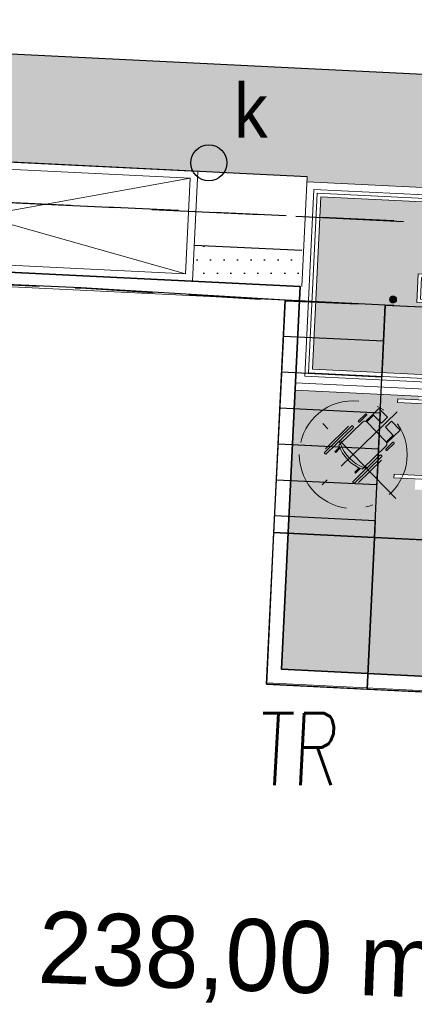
# Model space of a CAD drawing. Extents: x 6567718 to 6567944, y 5646923 to 5647067.
# Tile 10 of 18: x 6567784.94 to 6567790.43, y 5646980.21 to 5646993.9. Entities that reach past the tile are written whole.
import ezdxf
from ezdxf.enums import TextEntityAlignment as Align
from ezdxf.lldxf.tags import DXFTag

# ---------------------------------------------------------------- set-up
doc = ezdxf.new("R2010")
doc.units = 0
doc.header["$MEASUREMENT"] = 0
for name, pattern in [('ACAD_ISO10W100', [18, 12, -3, 0, -3]), ('KTCR02_05', [1.5, 1, -0.5]), ('KTJZ01_05', [2, 1.5, -0.5])]:
    doc.linetypes.add(name, pattern=pattern)
doc.layers.get('0').update_dxf_attribs({"linetype": 'CONTINUOUS'})
for name, color, linetype, lineweight in [('A_izolacja', 5, 'CONTINUOUS', 9), ('A_l.widokowa', 250, 'CONTINUOUS', 18), ('l.przerywana', 104, 'ICAD_ISO03W100', 5), ('l.widokowa', 140, 'CONTINUOUS', 15), ('szraf1', 8, 'CONTINUOUS', 5)]:
    doc.layers.add(name, color=color, linetype=linetype, lineweight=lineweight)
for name, color, linetype in [('BDOT1', 7, 'CONTINUOUS'), ('EWID_BUD', 7, 'CONTINUOUS'), ('GESUT1', 7, 'CONTINUOUS'), ('IA_#chodnik', 41, 'CONTINUOUS'), ('IA_#jezdnia', 251, 'CONTINUOUS'), ('IA_#pobocze', 203, 'CONTINUOUS'), ('IA_krawężnik_Obrz', 21, 'CONTINUOUS'), ('IA_opis KD', 7, 'CONTINUOUS')]:
    doc.layers.add(name, color=color, linetype=linetype)
doc.styles.add('SIMPLEX', font='simplex.shx', dxfattribs={"width": 0.7, "oblique": 20})
doc.styles.get("Standard").update_dxf_attribs({"font": 'GOTHIC.TTF'})
doc.styles.add('STYLE-GEO_140', font='geo_140.shx', dxfattribs={"bigfont": 'geo_140big.shx'})
tags = doc.linetypes.add('ICAD_ISO03W100', pattern=[30, 12, -18]).pattern_tags.tags
tags[6:7] = [DXFTag(74, 4), DXFTag(75, 0), DXFTag(340, '0'), DXFTag(46, 1.0), DXFTag(50, 0.0), DXFTag(44, 0.0), DXFTag(45, 0.0)]
tags[4:5] = [DXFTag(74, 4), DXFTag(75, 0), DXFTag(340, '0'), DXFTag(46, 1.0), DXFTag(50, 0.0), DXFTag(44, 0.0), DXFTag(45, 0.0)]

# ---------------------------------------------------------------- blocks, each defined once
blk = doc.blocks.new('DWG_H0_11')
at = {"layer": 'BDOT1', "linetype": 'Continuous'}
blk.add_hatch(color=7, dxfattribs=at).paths.add_polyline_path([(0.09, 0, 1), (-0.09, 0, 1)], flags=16)
at = {"layer": 'BDOT1', "color": 7, "linetype": 'Continuous'}
blk.add_lwpolyline([(0.09, 0, 1), (-0.09, 0, 1)], format="xyb", close=True, dxfattribs=at)
blk = doc.blocks.new('RTPW01_1')
at = {"layer": 'BDOT1', "color": 7, "linetype": 'Continuous'}
blk.add_circle((0, 0), 0.09, dxfattribs=at)
blk.add_blockref('DWG_H0_11', (0, 0), dxfattribs=at)
blk = doc.blocks.new('SUUS15_1')
at = {"layer": 'GESUT1', "color": 44, "linetype": 'Continuous'}
blk.add_circle((0, 0), 0.5, dxfattribs=at)
blk = doc.blocks.new('FOTEL-K')
at = {"linetype": 'ACAD_ISO10W100'}
for p, q in [((5.63, 7.57), (-5.63, -7.57)), ((7.57, -5.63), (-7.57, 5.63))]:
    blk.add_line(p, q, dxfattribs=at)
for p, q in [((0.22, 4.36), (4.19, 1.41)), ((0, 2.86), (-0.11, 2.72)), ((-0.11, 2.72), (0.64, 2.16)), ((0.8, 2.27), (0, 2.86)), ((1.06, 2.42), (5.2, -0.66)), ((1.63, 2.45), (1.41, 2.16)), ((1.83, 2.3), (1.61, 2.01)), ((-4.11, -1.46), (-0.15, -4.42)), ((-2.74, -0.82), (-2.63, -0.68)), ((-1.94, -1.42), (-2.74, -0.82)), ((-2.63, -0.68), (-1.89, -1.23)), ((5.29, -1.26), (2.73, -4.7)), ((6.49, -2.13), (5.26, -1.22)), ((6.59, -2), (5.37, -1.09)), ((2.13, -4.79), (-2.01, -1.71)), ((-1.66, -1.97), (-1.91, -2.3)), ((-1.46, -2.12), (-1.71, -2.45)), ((3.81, -5.74), (2.58, -4.83)), ((3.91, -5.6), (2.68, -4.69))]:
    blk.add_line(p, q)
for points in [[(4.3, 0.73), (4.25, 0.66, -0.414214), (4.07, 0.64), (-0.56, 4.08, -0.414214), (-0.58, 4.26), (-0.53, 4.33, -0.414214), (-0.35, 4.35), (4.27, 0.91, -0.414214)], [(6.47, -0.99), (6.43, -1.06, -0.414214), (6.31, -1.07), (5.1, -0.18, -0.414214), (5.09, -0.06), (5.13, 0, -0.414214), (5.25, 0.02), (6.46, -0.87, -0.414214)], [(0.56, -4.29), (0.5, -4.36, -0.414214), (0.32, -4.39), (-4.3, -0.95, -0.414214), (-4.32, -0.77), (-4.27, -0.7, -0.414214), (-4.09, -0.67), (0.53, -4.11, -0.414214)], [(2.81, -5.92), (2.86, -5.85, 0.414214), (2.84, -5.73), (1.64, -4.84, 0.414214), (1.52, -4.85), (1.47, -4.92, 0.414214), (1.49, -5.04), (2.69, -5.93, 0.414214)]]:
    blk.add_lwpolyline(points, format="xyb", close=True)
for points in [[(7.65, -2.79), (6.59, -2), (5.46, -3.51), (6.53, -4.3)], [(4.87, -6.53), (3.81, -5.74), (4.93, -4.23), (6, -5.02)]]:
    blk.add_lwpolyline(points, close=True)
blk.add_circle((0, 0), 8.29, dxfattribs=at)
for centre, radius, start, end in [((4.04, -3.01), 6.19, 118.7855, 167.9004), ((4.33, -3.22), 6.19, 118.7855, 167.9004), ((4.94, -1.01), 0.43, 323.343, 53.343), ((2.38, -4.45), 0.43, 233.343, 323.343)]:
    blk.add_arc(centre, radius, start, end)

msp = doc.modelspace()

# ---------------------------------------------------------------- hatches: boundary and pattern name
at = {"layer": 'IA_#chodnik'}
h = msp.add_hatch(dxfattribs=at)
h.set_pattern_fill('DOTS', color=256, scale=3, style=0)
h.set_pattern_definition([(0, (6567775.1703, 5646945.60679), (0.09375, 0.1875), [0, -0.1875])])
h.paths.add_polyline_path([(6567775.17, 5646972.145), (6567776.232, 5646993.84), (6567795.523, 5646992.896, 0.433631), (6567796.572, 5646993.912), (6567796.5, 5646998.125), (6567796.416, 5647003.124), (6567799.543, 5647003.177, -0.019848), (6567800.416, 5647003.157), (6567800.578, 5646993.584, 0.395059), (6567801.529, 5646992.602), (6567812.57, 5646992.062), (6567814.471, 5646988.839), (6567817.35, 5646983.958, -0.142644), (6567818.87, 5646977.998), (6567818.004, 5646952.371, -0.420452), (6567810.623, 5646945.617), (6567810.706, 5646947.115, 0.420452), (6567816.505, 5646952.421), (6567817.052, 5646968.616, 0.409784), (6567815.626, 5646970.165), (6567797.235, 5646971.065), (6567797.093, 5646968.168), (6567787.305, 5646968.647), (6567787.446, 5646971.544)])
h.paths.add_polyline_path([(6567776.742, 5646973.57), (6567787.52, 5646973.042), (6567787.537, 5646973.529), (6567787.538, 5646973.542), (6567788.143, 5646973.512), (6567788.046, 5646971.515), (6567788.645, 5646971.485), (6567788.743, 5646973.483), (6567789.042, 5646973.468), (6567788.944, 5646971.471), (6567788.945, 5646971.471), (6567788.876, 5646970.072), (6567790.274, 5646970.004), (6567794.27, 5646969.808), (6567795.668, 5646969.74), (6567795.736, 5646971.138), (6567795.834, 5646973.136), (6567796.134, 5646973.121), (6567796.036, 5646971.123), (6567796.635, 5646971.094), (6567796.733, 5646973.092), (6567797.332, 5646973.062), (6567797.308, 5646972.563), (6567815.631, 5646971.666, 0.418657), (6567817.204, 5646973.114), (6567817.371, 5646978.049, 0.142644), (6567816.058, 5646983.196), (6567811.963, 5646990.139, 0.252387), (6567811.15, 5646990.629), (6567801.519, 5646991.101, 0.406054), (6567800.473, 5646990.179), (6567800.473, 5646990.179), (6567800.492, 5646990.578), (6567796.497, 5646990.774), (6567796.468, 5646990.174), (6567800.463, 5646989.979), (6567800.448, 5646989.679), (6567796.453, 5646989.875), (6567793.579, 5646990.015), (6567793.587, 5646990.165), (6567793.886, 5646990.15), (6567793.889, 5646990.2), (6567793.589, 5646990.215), (6567793.638, 5646991.214), (6567793.938, 5646991.199), (6567793.94, 5646991.249), (6567793.64, 5646991.264), (6567793.648, 5646991.414), (6567788.935, 5646991.644), (6567788.938, 5646991.716), (6567787.415, 5646991.791), (6567787.415, 5646991.791), (6567778.156, 5646992.244), (6567777.657, 5646992.268)], flags=16)
h.paths.add_polyline_path([(6567788.578, 5646984.869), (6567788.768, 5646988.749), (6567790.496, 5646988.664), (6567790.494, 5646988.614), (6567790.194, 5646988.629), (6567790.192, 5646988.579), (6567790.491, 5646988.565), (6567790.442, 5646987.566), (6567790.143, 5646987.58), (6567790.14, 5646987.53), (6567790.44, 5646987.516), (6567790.433, 5646987.366), (6567796.316, 5646987.078), (6567796.35, 5646987.777), (6567800.346, 5646987.582), (6567800.184, 5646984.284)], flags=0)
h.paths.add_polyline_path([(6567797.675, 5646984.527), (6567799.223, 5646984.451), (6567799.272, 5646985.45), (6567797.724, 5646985.526)], flags=0)
h.paths.add_polyline_path([(6567797.675, 5646984.527), (6567799.223, 5646984.451), (6567799.272, 5646985.45), (6567797.724, 5646985.526)], flags=0)
h.paths.add_polyline_path([(6567797.696, 5646984.546), (6567799.204, 5646984.472), (6567799.251, 5646985.431), (6567797.743, 5646985.505)], flags=0)
h.paths.add_polyline_path([(6567797.696, 5646984.546), (6567799.204, 5646984.472), (6567799.251, 5646985.431), (6567797.743, 5646985.505)], flags=0)
h.paths.add_polyline_path([(6567797.704, 5646985.627), (6567799.302, 5646985.548), (6567799.326, 5646986.048), (6567797.728, 5646986.126)], flags=0)
h.paths.add_polyline_path([(6567790.511, 5646988.964), (6567790.56, 5646989.963), (6567794.715, 5646989.76), (6567794.666, 5646988.761)], flags=0)
h.paths.add_polyline_path([(6567790.442, 5646987.566), (6567790.491, 5646988.565), (6567794.646, 5646988.361), (6567794.597, 5646987.362)], flags=0)
h.paths.add_polyline_path([(6567794.597, 5646987.362), (6567794.646, 5646988.361), (6567794.746, 5646988.356), (6567794.766, 5646988.756), (6567794.666, 5646988.761), (6567794.715, 5646989.76), (6567796.244, 5646989.685), (6567796.126, 5646987.288)], flags=0)
h.paths.add_polyline_path([(6567789.008, 5646989.038), (6567789.125, 5646991.435), (6567790.628, 5646991.361), (6567790.579, 5646990.362), (6567790.479, 5646990.367), (6567790.46, 5646989.968), (6567790.56, 5646989.963), (6567790.511, 5646988.964)], flags=0)
h.paths.add_polyline_path([(6567790.579, 5646990.362), (6567790.628, 5646991.361), (6567793.638, 5646991.214), (6567793.589, 5646990.215)], flags=0)
h.paths.add_polyline_path([(6567791.443, 5646972.4), (6567791.489, 5646973.348), (6567793.387, 5646973.256), (6567793.341, 5646972.307)], flags=0)
h.paths.add_polyline_path([(6567790.231, 5646969.105), (6567794.226, 5646968.909), (6567794.255, 5646969.509), (6567790.26, 5646969.704)], flags=16)
at = {"layer": 'IA_#jezdnia', "linetype": 'Continuous'}
h = msp.add_hatch(dxfattribs=at)
h.set_pattern_fill('NET', color=256, scale=3, angle=45, style=0)
h.set_pattern_definition([(45, (0, 0), (-0.265165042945, 0.265165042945), []), (135, (0, 0), (-0.265165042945, -0.265165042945), [])])
h.paths.add_polyline_path([(6567829.719, 5646944.816), (6567823.864, 5646945.062), (6567810.715, 5646945.613, 0.41038), (6567818.004, 5646952.37), (6567818.832, 5646976.873, 0.160815), (6567817.35, 5646983.958), (6567809.203, 5646997.768, 0.265433), (6567799.729, 5647003.178), (6567753.063, 5647002.39, 0.461018), (6567747.743, 5646996.942), (6567746.697, 5647008.745), (6567746.416, 5647011.922, 0.421206), (6567751.584, 5647007.366), (6567799.729, 5647008.178, -0.27448), (6567813.51, 5647000.308), (6567821.657, 5646986.499, -0.142644), (6567823.867, 5646977.829), (6567822.996, 5646952.047, 0.412688)])
at = {"layer": 'IA_#pobocze', "linetype": 'Continuous'}
h = msp.add_hatch(dxfattribs=at)
h.set_pattern_fill('DOTS', color=256, scale=3, style=0)
h.paths.add_polyline_path([(6567788.839, 5646990.189), (6567788.863, 5646990.689), (6567787.365, 5646990.762), (6567787.341, 5646990.263)])

# ---------------------------------------------------------------- linework, layer by layer
at = {"layer": 'A_izolacja', "color": 7, "lineweight": 35}
msp.add_lwpolyline([(6567800.448, 5646989.679), (6567808.4, 5646989.29), (6567807.581, 5646972.561), (6567777.266, 5646974.045), (6567778.082, 5646990.716), (6567788.839, 5646990.189), (6567788.578, 5646984.869), (6567800.184, 5646984.284)], close=True, dxfattribs=at)
at = {"layer": 'A_l.widokowa', "color": 5}
for p, q in [((6567788.938, 5646991.716), (6567788.864, 5646990.188)), ((6567793.648, 5646991.414), (6567788.935, 5646991.644)), ((6567790.192, 5646988.579), (6567790.194, 5646988.629)), ((6567790.14, 5646987.53), (6567790.143, 5646987.58))]:
    msp.add_line(p, q, dxfattribs=at)
for points in [[(6567793.643, 5646991.314), (6567789.03, 5646991.54), (6567788.903, 5646988.943)], [(6567793.94, 5646991.249), (6567789.077, 5646991.487), (6567788.955, 5646988.99), (6567794.713, 5646988.708), (6567794.699, 5646988.409), (6567790.194, 5646988.629)], [(6567793.938, 5646991.199), (6567789.125, 5646991.435), (6567789.008, 5646989.038), (6567794.766, 5646988.756), (6567794.746, 5646988.356), (6567790.192, 5646988.579)], [(6567793.889, 5646990.2), (6567790.479, 5646990.367), (6567790.46, 5646989.968), (6567796.244, 5646989.685), (6567796.126, 5646987.288), (6567790.143, 5646987.58)], [(6567793.886, 5646990.15), (6567790.527, 5646990.315), (6567790.512, 5646990.015), (6567796.296, 5646989.732), (6567796.174, 5646987.235), (6567790.14, 5646987.53)], [(6567794.656, 5646988.561), (6567788.773, 5646988.849)], [(6567794.661, 5646988.661), (6567788.902, 5646988.943)], [(6567794.651, 5646988.461), (6567788.768, 5646988.749)]]:
    msp.add_lwpolyline(points, dxfattribs=at)
at = {"layer": 'BDOT1', "color": 7, "linetype": 'KTJZ01_05'}
msp.add_lwpolyline([(6567748.58, 5646987.49), (6567748.8, 5646984.74), (6567767.38, 5646989.77), (6567776.79, 5646991.74), (6567800.63, 5646990.6), (6567800.82, 5646993.77), (6567776.54, 5646994.91), (6567766.35, 5646992.81)], close=True, dxfattribs=at)
at = {"layer": 'BDOT1', "color": 7, "linetype": 'KTCR02_05'}
for points in [[(6567775.7, 5646971.27), (6567791.38, 5646970.24), (6567793.12, 5646970.12), (6567796.16, 5646969.94), (6567807.07, 5646969.08), (6567807.34, 5646972.81), (6567795.3, 5646973.39), (6567795.25, 5646971.9), (6567793.77, 5646971.97), (6567790.9, 5646972.11), (6567789.37, 5646972.19), (6567789.46, 5646973.67), (6567777.32, 5646974.25), (6567778.22, 5646990.51), (6567785.79, 5646990.17), (6567788.64, 5646989.99), (6567790.019, 5646989.932), (6567800.63, 5646989.45), (6567800.63, 5646990.6), (6567776.79, 5646991.74)], [(6567789.87, 5646986.7), (6567792.34, 5646986.58), (6567792.24, 5646984.47), (6567800.35, 5646984.14), (6567800.63, 5646989.45), (6567790.019, 5646989.932)]]:
    msp.add_lwpolyline(points, close=True, dxfattribs=at)
at = {"layer": 'BDOT1', "color": 7, "linetype": 'Continuous'}
for points in [[(6567788.63, 5646990), (6567788.47, 5646986.77), (6567789.87, 5646986.7), (6567790.019, 5646989.932)], [(6567788.47, 5646986.77), (6567788.37, 5646984.66), (6567789.77, 5646984.59), (6567789.87, 5646986.7)], [(6567789.77, 5646984.59), (6567792.24, 5646984.47), (6567792.34, 5646986.58), (6567789.87, 5646986.7)]]:
    msp.add_lwpolyline(points, close=True, dxfattribs=at)
for points in [[(6567788.605, 5646989.501), (6567789.996, 5646989.432)], [(6567788.581, 5646989.001), (6567789.973, 5646988.933)], [(6567788.556, 5646988.502), (6567789.95, 5646988.433)], [(6567788.531, 5646988.002), (6567789.927, 5646987.934)], [(6567788.506, 5646987.503), (6567789.904, 5646987.435)], [(6567788.482, 5646987.004), (6567789.881, 5646986.935)]]:
    msp.add_lwpolyline(points, dxfattribs=at)
at = {"layer": 'EWID_BUD', "color": 7, "linetype": 'Continuous'}
msp.add_lwpolyline([(6567777.37, 5646974.21), (6567807.41, 5646972.83), (6567808.19, 5646989.1), (6567800.63, 5646989.47), (6567800.36, 5646984.07), (6567792.27, 5646984.47), (6567789.72, 5646984.59), (6567788.37, 5646984.66), (6567788.63, 5646990), (6567785.79, 5646990.17), (6567778.23, 5646990.51)], close=True, dxfattribs=at)
at = {"layer": 'IA_krawężnik_Obrz'}
msp.add_line((6567795.523, 5646992.896), (6567776.232, 5646993.84), dxfattribs=at)
at = {"layer": 'IA_krawężnik_Obrz', "linetype": 'Continuous'}
for p, q in [((6567788.938, 5646991.716), (6567777.657, 5646992.268)), ((6567788.863, 5646990.689), (6567787.365, 5646990.762))]:
    msp.add_line(p, q, dxfattribs=at)
at = {"layer": 'l.przerywana', "color": 7}
msp.add_lwpolyline([(6567800.638, 5646989.47), (6567808.19, 5646989.1), (6567807.391, 5646972.77), (6567777.475, 5646974.235), (6567778.272, 5646990.506), (6567788.629, 5646989.999), (6567788.369, 5646984.679), (6567800.374, 5646984.074), (6567800.638, 5646989.47)], dxfattribs=at)
at = {"layer": 'l.widokowa', "color": 5, "linetype": 'ICAD_ISO03W100'}
for p, q in [((6567781.557, 5646991.977), (6567787.246, 5646990.367)), ((6567781.492, 5646990.649), (6567787.311, 5646991.696))]:
    msp.add_line(p, q, dxfattribs=at)
at = {"layer": 'l.widokowa', "color": 5}
msp.add_lwpolyline([(6567781.388, 5646990.554), (6567787.341, 5646990.263), (6567787.415, 5646991.791), (6567781.462, 5646992.082), (6567781.388, 5646990.554), (6567787.341, 5646990.263)], dxfattribs=at)
msp.add_lwpolyline([(6567787.246, 5646990.367), (6567787.311, 5646991.696), (6567781.557, 5646991.977), (6567781.492, 5646990.649)], close=True, dxfattribs=at)

# ---------------------------------------------------------------- block references
at = {"layer": 'BDOT1', "color": 7, "linetype": 'Continuous', "xscale": 0.5, "yscale": 0.5, "zscale": 0.5}
msp.add_blockref('RTPW01_1', (6567790.13, 5646990.01), dxfattribs=at)
at = {"layer": 'GESUT1', "color": 44, "linetype": 'Continuous', "xscale": 0.5, "yscale": 0.5, "zscale": 0.5}
msp.add_blockref('SUUS15_1', (6567787.57, 5646991.91), dxfattribs=at)
at = {"layer": 'szraf1', "color": 5, "linetype": 'ByBlock', "xscale": -0.09036144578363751, "yscale": 0.09036144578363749, "zscale": 0.09036144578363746, "rotation": 187.5770787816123}
msp.add_blockref('FOTEL-K', (6567789.576, 5646987.852), dxfattribs=at)

# ---------------------------------------------------------------- texts
at = {"style": 'SIMPLEX', "oblique": 3, "width": 0.7}
msp.add_text('TR', height=1, dxfattribs=at).set_placement((6567788.244, 5646983.257))
at = {"layer": 'GESUT1', "color": 44, "linetype": 'Continuous', "style": 'STYLE-GEO_140', "width": 0.93328}
msp.add_text('k', height=0.75, dxfattribs=at).set_placement((6567788.153, 5646992.635), align=Align.MIDDLE_CENTER)
at = {"layer": 'IA_opis KD', "color": 7, "linetype": 'ByBlock', "insert": (6567781.024, 5646981.67), "char_height": 1, "width": 26.15715, "attachment_point": 1, "rotation": 357.7934}
msp.add_mtext('{\\fCentury Gothic|b0|i0|c238|p34;PPP = 238,00 m n. p. m. (+/- 0,00)}', dxfattribs=at)

doc.saveas('drawing.dxf')
